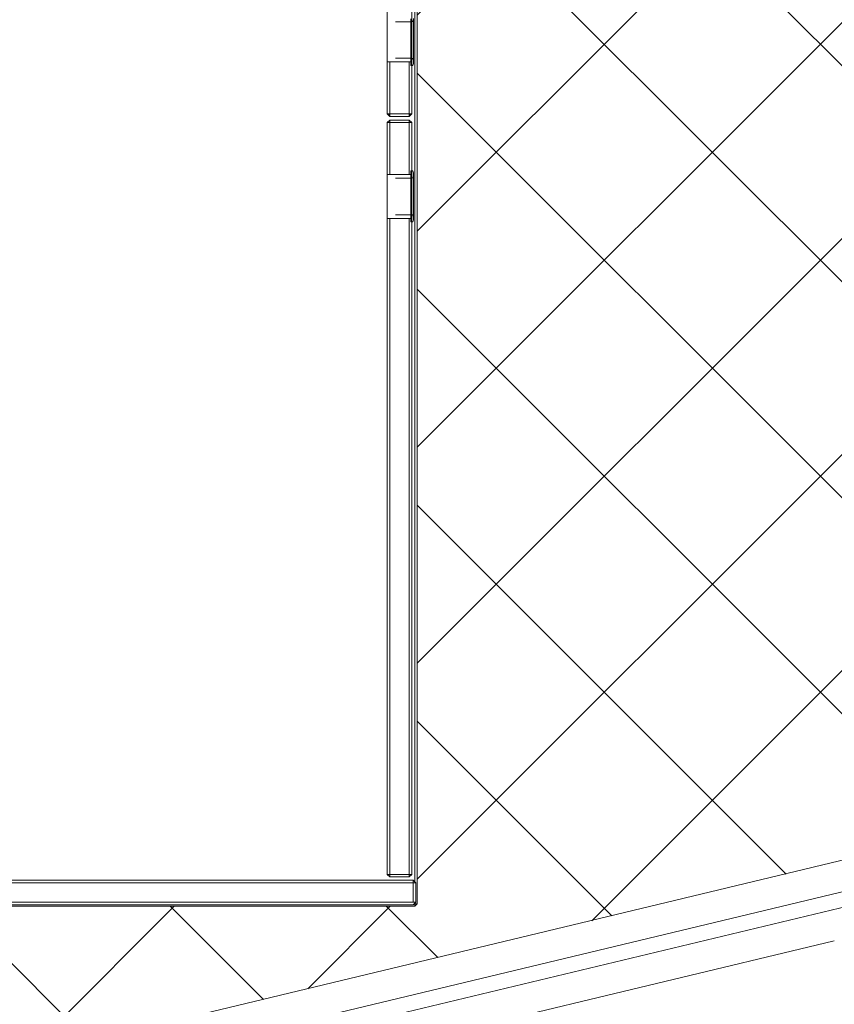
# Model space of a CAD drawing. Header units: centimetres. Extents: x 1278 to 4826, y -2037 to 1154.
# Tile 24 of 39: x 2377 to 2431, y 561 to 625. Entities that reach past the tile are written whole.
import ezdxf

# ---------------------------------------------------------------- set-up
doc = ezdxf.new("R2010")
doc.units = ezdxf.units.CM
for name, color, linetype, lineweight in [('Meble', 7, 'Continuous', 9), ('Modele ogólne', 7, 'Continuous', 9), ('Wzór powierzchni-1', 253, 'Continuous', 9)]:
    doc.layers.add(name, color=color, linetype=linetype, lineweight=lineweight)

# ---------------------------------------------------------------- blocks, each defined once
blk = doc.blocks.new('F03999_EN_Anderson-Sofa_2019 - Grey Velvet-874359-Aranżacja_wersja_01')
at = {"layer": 'Meble'}
for p, q in [((77, -2), (77, -95)), ((78, -95), (78, -2)), ((80, -95), (80, -2)), ((75, -77.5), (75, -40.5))]:
    blk.add_line(p, q, dxfattribs=at)
blk = doc.blocks.new('regał_VOX_concept - regał_VOX_concept-886835-Aranżacja_wersja_01')
at = {"layer": 'Modele ogólne'}
for p, q in [((-51.6, 26.655), (-51.6, -28.025)), ((-51.6, -28.025), (-51.6, 26.655)), ((-51.5, 26.655), (-51.5, -27.925)), ((-51.5, -3.844), (-51.5, 26.655)), ((-51.5, 26.655), (-51.5, -27.925)), ((-51.34, 26.655), (-51.34, -27.925)), ((-51.34, -27.925), (-51.34, 26.655)), ((-50.06, -27.925), (-50.06, 26.655)), ((-50.06, -27.925), (-50.06, 26.655)), ((-49.9, -27.925), (-49.9, 26.655)), ((-49.9, -27.925), (-49.9, 26.655)), ((-49.9, 2.575), (-49.9, -27.925)), ((-51.5, -3.844), (-51.5, -27.925)), ((-49.536, -26.24), (-49.679, -26.383)), ((-49.679, -26.521), (-49.679, -26.383)), ((-49.678, -26.383), (-49.518, -26.223)), ((-49.518, -26.223), (-49.678, -26.383)), ((-49.518, -26.223), (-49.679, -26.383)), ((-49.518, -26.223), (-49.679, -26.383)), ((-49.518, -26.223), (-49.678, -26.383)), ((-49.678, -26.383), (-49.518, -26.223)), ((-49.518, -26.383), (-49.679, -26.383)), ((-49.679, -27.663), (-49.679, -26.383)), ((-49.679, -26.383), (-49.518, -26.383)), ((-49.679, -26.383), (-49.679, -27.663)), ((-49.536, -26.24), (-49.518, -26.223)), ((-49.518, -26.383), (-49.518, -26.223)), ((-6.56, -26.223), (-49.518, -26.223)), ((-49.518, -26.223), (-49.518, -26.383)), ((-10.704, -26.223), (-49.518, -26.223)), ((-6.56, -26.223), (-49.518, -26.223)), ((-6.56, -26.383), (-49.518, -26.383)), ((-49.518, -27.663), (-49.518, -26.383)), ((-6.56, -26.383), (-49.518, -26.383)), ((-49.518, -27.663), (-49.518, -26.383)), ((-6.066, -26.223), (-10.704, -26.223)), ((-6.56, -26.223), (-6.412, -26.223)), ((-6.56, -26.223), (-6.412, -26.223)), ((-6.56, -26.223), (-6.56, -27.023)), ((-6.068, -26.223), (-6.412, -26.223)), ((-6.412, -26.223), (-6.068, -26.223)), ((-6.068, -26.223), (-5.58, -26.223)), ((-5.58, -26.223), (-6.068, -26.223)), ((-5.63, -26.223), (-6.066, -26.223)), ((-5.63, -26.223), (-5.578, -26.223)), ((-5.58, -26.223), (-5.024, -26.223)), ((-5.58, -26.223), (-5.024, -26.223)), ((-5.079, -26.223), (-5.578, -26.223)), ((-5.079, -26.223), (-5.027, -26.223)), ((-5.027, -26.223), (-4.543, -26.223)), ((-5.024, -26.223), (-4.483, -26.223)), ((-5.024, -26.223), (-4.483, -26.223)), ((-4.491, -26.223), (-4.543, -26.223)), ((-4.096, -26.223), (-4.491, -26.223)), ((-4.483, -26.223), (-4.04, -26.223)), ((-4.04, -26.223), (-4.483, -26.223)), ((-4.096, -26.223), (-4.042, -26.223)), ((-4.042, -26.223), (-0.687, -26.223)), ((-3.762, -26.223), (-4.04, -26.223)), ((-4.04, -26.223), (-3.762, -26.223)), ((-3.692, -26.223), (-3.762, -26.223)), ((-3.692, -26.223), (-3.762, -26.223)), ((-3.692, -26.223), (-0.281, -26.223)), ((-3.692, -26.223), (-0.281, -26.223)), ((-3.692, -26.223), (-3.692, -27.023)), ((-3.692, -26.383), (-0.281, -26.383)), ((-0.281, -26.383), (-3.692, -26.383)), ((-0.687, -26.223), (-0.281, -26.223)), ((-0.281, -26.223), (-0.122, -26.383)), ((-0.122, -26.383), (-0.281, -26.223)), ((-0.122, -26.383), (-0.281, -26.223)), ((-0.281, -26.223), (-0.281, -26.383)), ((-0.122, -26.383), (-0.281, -26.223)), ((-0.139, -26.366), (-0.281, -26.223)), ((-0.281, -26.383), (-0.281, -26.223)), ((-0.122, -26.383), (-0.281, -26.223)), ((-0.281, -26.223), (-0.122, -26.383)), ((-0.122, -26.383), (-0.281, -26.223)), ((-0.122, -26.383), (-0.281, -26.223)), ((-0.281, -26.223), (-0.122, -26.383)), ((-0.122, -26.383), (-0.281, -26.223)), ((-0.281, -26.223), (-0.122, -26.383)), ((-0.122, -26.383), (-0.281, -26.223)), ((-0.122, -26.383), (-0.281, -26.223)), ((-0.122, -26.383), (-0.281, -26.223)), ((-0.281, -26.223), (-0.122, -26.383)), ((-0.122, -26.383), (-0.281, -26.223)), ((-0.281, -26.223), (-0.122, -26.383)), ((-0.122, -26.383), (-0.281, -26.223)), ((-0.122, -26.383), (-0.281, -26.383)), ((-0.281, -27.663), (-0.281, -26.383)), ((-0.281, -26.383), (-0.122, -26.383)), ((-0.281, -26.383), (-0.281, -27.663)), ((-0.139, -26.366), (-0.122, -26.383)), ((-0.122, -26.521), (-0.122, -26.383)), ((-0.122, -27.663), (-0.122, -26.383)), ((-0.122, -26.383), (-0.122, -27.663)), ((0.282, -26.223), (0.122, -26.383)), ((0.282, -26.223), (0.122, -26.383)), ((0.281, -26.223), (0.122, -26.383)), ((0.281, -26.223), (0.122, -26.383)), ((0.281, -26.223), (0.122, -26.383)), ((0.281, -26.223), (0.122, -26.383)), ((0.122, -26.383), (0.282, -26.223)), ((0.281, -26.223), (0.122, -26.383)), ((0.139, -26.366), (0.122, -26.383)), ((0.122, -26.383), (0.122, -27.663)), ((0.122, -26.383), (0.282, -26.383)), ((0.122, -27.663), (0.122, -26.383)), ((0.122, -26.521), (0.122, -26.383)), ((0.122, -26.383), (0.282, -26.383)), ((0.282, -26.223), (0.139, -26.366)), ((0.15, -26.383), (0.282, -26.252)), ((0.15, -26.383), (0.282, -26.252)), ((0.15, -26.383), (0.282, -26.252)), ((0.15, -26.383), (0.282, -26.252)), ((0.15, -26.383), (0.282, -26.252)), ((0.282, -26.252), (0.15, -26.383)), ((0.15, -26.383), (0.282, -26.252)), ((0.282, -26.252), (0.15, -26.383)), ((3.692, -26.223), (0.282, -26.223)), ((0.282, -26.223), (0.282, -26.383)), ((3.692, -26.223), (0.282, -26.223)), ((3.634, -26.223), (0.282, -26.223)), ((0.282, -26.223), (0.282, -26.383)), ((3.692, -26.383), (0.282, -26.383)), ((0.282, -26.383), (0.282, -27.663)), ((3.692, -26.383), (0.282, -26.383)), ((0.282, -27.663), (0.282, -26.383)), ((4.042, -26.223), (3.634, -26.223)), ((3.692, -26.223), (3.762, -26.223)), ((3.692, -26.223), (3.762, -26.223)), ((3.692, -27.023), (3.692, -26.223)), ((3.762, -26.223), (4.04, -26.223)), ((4.04, -26.223), (3.762, -26.223)), ((4.483, -26.223), (4.04, -26.223)), ((4.04, -26.223), (4.483, -26.223)), ((4.438, -26.223), (4.042, -26.223)), ((4.438, -26.223), (4.491, -26.223)), ((5.024, -26.223), (4.483, -26.223)), ((5.024, -26.223), (4.483, -26.223)), ((4.976, -26.223), (4.491, -26.223)), ((5.027, -26.223), (4.976, -26.223)), ((5.58, -26.223), (5.024, -26.223)), ((5.024, -26.223), (5.58, -26.223)), ((5.079, -26.223), (5.027, -26.223)), ((5.578, -26.223), (5.079, -26.223)), ((5.63, -26.223), (5.578, -26.223)), ((5.58, -26.223), (6.068, -26.223)), ((5.58, -26.223), (6.068, -26.223)), ((6.066, -26.223), (5.63, -26.223)), ((6.066, -26.223), (10.704, -26.223)), ((6.412, -26.223), (6.068, -26.223)), ((6.068, -26.223), (6.412, -26.223)), ((6.412, -26.223), (6.56, -26.223)), ((6.56, -26.223), (6.412, -26.223)), ((-49.679, -26.521), (-49.679, -27.663)), ((-6.56, -27.023), (-6.56, -27.823)), ((-6.318, -27.749), (-6.318, -26.762)), ((-3.923, -27.749), (-3.923, -26.762)), ((-3.692, -27.023), (-3.692, -27.823)), ((-0.122, -27.663), (-0.122, -26.521)), ((0.122, -26.521), (0.122, -27.663)), ((3.692, -27.023), (3.692, -27.823)), ((3.923, -26.762), (3.923, -27.749)), ((6.318, -26.762), (6.318, -27.749)), ((-49.661, -27.68), (-49.679, -27.663)), ((-49.678, -27.663), (-49.518, -27.823)), ((-49.518, -27.823), (-49.678, -27.663)), ((-49.518, -27.823), (-49.679, -27.663)), ((-49.518, -27.663), (-49.679, -27.663)), ((-49.679, -27.663), (-49.518, -27.663)), ((-49.518, -27.823), (-49.679, -27.663)), ((-49.518, -27.823), (-49.678, -27.663)), ((-49.678, -27.663), (-49.518, -27.823)), ((-49.661, -27.68), (-49.518, -27.823)), ((-49.518, -27.823), (-49.518, -27.663)), ((-6.56, -27.663), (-49.518, -27.663)), ((-49.518, -27.823), (-49.518, -27.663)), ((-6.56, -27.663), (-49.518, -27.663)), ((-3.692, -27.663), (-0.281, -27.663)), ((-0.281, -27.663), (-3.692, -27.663)), ((-0.281, -27.823), (-0.122, -27.663)), ((-0.122, -27.663), (-0.281, -27.823)), ((-0.122, -27.663), (-0.281, -27.663)), ((-0.122, -27.663), (-0.281, -27.823)), ((-0.281, -27.663), (-0.281, -27.823)), ((-0.281, -27.663), (-0.122, -27.663)), ((-0.122, -27.663), (-0.281, -27.823)), ((-0.281, -27.663), (-0.281, -27.823)), ((-0.122, -27.663), (-0.281, -27.823)), ((-0.281, -27.823), (-0.122, -27.663)), ((-0.122, -27.663), (-0.281, -27.823)), ((-0.122, -27.663), (-0.281, -27.823)), ((-0.281, -27.823), (-0.122, -27.663)), ((-0.281, -27.823), (-0.122, -27.663)), ((-0.122, -27.663), (-0.281, -27.823)), ((-0.122, -27.663), (-0.281, -27.823)), ((-0.122, -27.663), (-0.281, -27.823)), ((-0.122, -27.663), (-0.281, -27.823)), ((-0.281, -27.823), (-0.122, -27.663)), ((-0.281, -27.823), (-0.122, -27.663)), ((-0.122, -27.663), (-0.281, -27.823)), ((-0.122, -27.663), (-0.281, -27.823)), ((-0.264, -27.806), (-0.122, -27.663)), ((0.122, -27.663), (0.282, -27.663)), ((0.122, -27.663), (0.264, -27.806)), ((0.282, -27.823), (0.122, -27.663)), ((0.282, -27.663), (0.122, -27.663)), ((0.122, -27.663), (0.282, -27.823)), ((0.281, -27.823), (0.122, -27.663)), ((0.281, -27.823), (0.122, -27.663)), ((0.281, -27.823), (0.122, -27.663)), ((0.281, -27.823), (0.122, -27.663)), ((0.122, -27.663), (0.282, -27.823)), ((0.281, -27.823), (0.122, -27.663)), ((0.15, -27.663), (0.282, -27.795)), ((0.15, -27.663), (0.282, -27.795)), ((0.15, -27.663), (0.282, -27.795)), ((0.15, -27.663), (0.282, -27.795)), ((0.282, -27.795), (0.15, -27.663)), ((0.15, -27.663), (0.282, -27.795)), ((0.282, -27.795), (0.15, -27.663)), ((0.15, -27.663), (0.282, -27.795)), ((3.692, -27.663), (0.282, -27.663)), ((0.282, -27.823), (0.282, -27.663)), ((3.692, -27.663), (0.282, -27.663)), ((0.282, -27.663), (0.282, -27.823)), ((-51.44, -28.025), (-51.6, -28.025)), ((-51.44, -28.185), (-51.6, -28.025)), ((-51.44, -28.185), (-51.6, -28.025)), ((-51.6, -28.025), (-51.44, -28.025)), ((-51.6, -28.025), (-51.44, -28.185)), ((-51.6, -28.025), (-51.44, -28.185)), ((-51.5, -27.925), (-51.34, -28.085)), ((-51.5, -27.925), (-51.34, -28.085)), ((-51.411, -28.014), (-51.5, -27.925)), ((-51.44, -28.025), (-51.44, -28.185)), ((-51.44, -28.025), (-51.44, -28.185)), ((51.44, -28.185), (-51.44, -28.185)), ((51.44, -28.185), (-51.44, -28.185)), ((-51.411, -28.014), (-51.34, -28.085)), ((-51.34, -28.085), (-51.34, -27.925)), ((-51.34, -27.925), (-51.34, -28.085)), ((-51.34, -27.925), (-50.06, -27.925)), ((-51.34, -27.925), (-50.06, -27.925)), ((-51.34, -28.085), (-50.06, -28.085)), ((-50.625, -28.085), (-51.34, -28.085)), ((-51.34, -28.085), (-50.06, -28.085)), ((-50.625, -28.085), (-50.06, -28.085)), ((-50.06, -28.085), (-49.9, -27.925)), ((-50.06, -28.085), (-50.06, -27.925)), ((-49.9, -27.925), (-50.06, -27.925)), ((-50.06, -28.085), (-49.9, -27.925)), ((-50.06, -27.925), (-50.06, -28.085)), ((-50.06, -27.925), (-49.9, -27.925)), ((-49.971, -27.995), (-50.06, -28.085)), ((50.06, -28.025), (-50.06, -28.025)), ((50.06, -28.025), (-50.06, -28.025)), ((-49.971, -27.995), (-49.9, -27.925)), ((-6.56, -27.823), (-49.518, -27.823)), ((-6.56, -27.823), (-49.518, -27.823)), ((-49.518, -27.823), (-10.704, -27.823)), ((-6.066, -27.823), (-10.704, -27.823)), ((-6.754, -27.772), (-6.786, -27.772)), ((-6.786, -27.772), (-6.754, -27.772)), ((-6.786, -27.772), (-6.786, -27.887)), ((-6.786, -27.772), (-6.786, -27.887)), ((-6.786, -27.887), (-6.733, -27.918)), ((-6.786, -27.887), (-6.733, -27.918)), ((-6.659, -27.772), (-6.754, -27.772)), ((-6.754, -27.772), (-6.659, -27.772)), ((-6.654, -27.939), (-6.733, -27.918)), ((-6.654, -27.939), (-6.733, -27.918)), ((-6.505, -27.772), (-6.659, -27.772)), ((-6.561, -27.946), (-6.654, -27.939)), ((-6.561, -27.946), (-6.654, -27.939)), ((-6.468, -27.939), (-6.561, -27.946)), ((-6.468, -27.939), (-6.561, -27.946)), ((-6.533, -27.946), (-6.561, -27.946)), ((-6.561, -27.946), (-6.533, -27.946)), ((-6.533, -27.946), (-6.561, -27.946)), ((-6.561, -27.946), (-6.533, -27.946)), ((-6.412, -27.823), (-6.56, -27.823)), ((-6.56, -27.823), (-6.412, -27.823)), ((-6.451, -27.946), (-6.533, -27.946)), ((-6.533, -27.946), (-6.451, -27.946)), ((-6.451, -27.946), (-6.533, -27.946)), ((-6.533, -27.946), (-6.451, -27.946)), ((-6.298, -27.772), (-6.505, -27.772)), ((-6.389, -27.918), (-6.468, -27.939)), ((-6.389, -27.918), (-6.468, -27.939)), ((-6.318, -27.946), (-6.451, -27.946)), ((-6.451, -27.946), (-6.318, -27.946)), ((-6.318, -27.946), (-6.451, -27.946)), ((-6.451, -27.946), (-6.318, -27.946)), ((-6.412, -27.823), (-6.068, -27.823)), ((-6.068, -27.823), (-6.412, -27.823)), ((-6.336, -27.887), (-6.389, -27.918)), ((-6.336, -27.887), (-6.389, -27.918)), ((-6.318, -27.85), (-6.336, -27.887)), ((-6.318, -27.85), (-6.336, -27.887)), ((-6.318, -27.749), (-6.318, -27.85)), ((-6.139, -27.946), (-6.318, -27.946)), ((-6.318, -27.946), (-6.139, -27.946)), ((-6.139, -27.946), (-6.318, -27.946)), ((-6.318, -27.946), (-6.139, -27.946)), ((-6.046, -27.772), (-6.298, -27.772)), ((-5.921, -27.946), (-6.139, -27.946)), ((-6.139, -27.946), (-5.921, -27.946)), ((-5.921, -27.946), (-6.139, -27.946)), ((-6.139, -27.946), (-5.921, -27.946)), ((-5.58, -27.823), (-6.068, -27.823)), ((-5.58, -27.823), (-6.068, -27.823)), ((-6.066, -27.823), (-5.63, -27.823)), ((-5.758, -27.772), (-6.046, -27.772)), ((-5.672, -27.946), (-5.921, -27.946)), ((-5.921, -27.946), (-5.672, -27.946)), ((-5.672, -27.946), (-5.921, -27.946)), ((-5.921, -27.946), (-5.672, -27.946)), ((-5.445, -27.772), (-5.758, -27.772)), ((-5.401, -27.946), (-5.672, -27.946)), ((-5.672, -27.946), (-5.401, -27.946)), ((-5.401, -27.946), (-5.672, -27.946)), ((-5.672, -27.946), (-5.401, -27.946)), ((-5.63, -27.823), (-5.578, -27.823)), ((-5.024, -27.823), (-5.58, -27.823)), ((-5.024, -27.823), (-5.58, -27.823)), ((-5.578, -27.823), (-5.079, -27.823)), ((-5.12, -27.772), (-5.445, -27.772)), ((-5.12, -27.946), (-5.401, -27.946)), ((-5.401, -27.946), (-5.12, -27.946)), ((-5.12, -27.946), (-5.401, -27.946)), ((-5.401, -27.946), (-5.12, -27.946)), ((-4.795, -27.772), (-5.12, -27.772)), ((-4.839, -27.946), (-5.12, -27.946)), ((-5.12, -27.946), (-4.839, -27.946)), ((-4.839, -27.946), (-5.12, -27.946)), ((-5.12, -27.946), (-4.839, -27.946)), ((-5.079, -27.823), (-5.027, -27.823)), ((-4.976, -27.823), (-5.027, -27.823)), ((-4.483, -27.823), (-5.024, -27.823)), ((-5.024, -27.823), (-4.483, -27.823)), ((-4.976, -27.823), (-4.491, -27.823)), ((-4.569, -27.946), (-4.839, -27.946)), ((-4.839, -27.946), (-4.569, -27.946)), ((-4.569, -27.946), (-4.839, -27.946)), ((-4.839, -27.946), (-4.569, -27.946)), ((-4.483, -27.772), (-4.795, -27.772)), ((-4.32, -27.946), (-4.569, -27.946)), ((-4.569, -27.946), (-4.32, -27.946)), ((-4.32, -27.946), (-4.569, -27.946)), ((-4.569, -27.946), (-4.32, -27.946)), ((-4.438, -27.823), (-4.491, -27.823)), ((-4.195, -27.772), (-4.483, -27.772)), ((-4.04, -27.823), (-4.483, -27.823)), ((-4.483, -27.823), (-4.04, -27.823)), ((-4.438, -27.823), (-4.042, -27.823)), ((-4.102, -27.946), (-4.32, -27.946)), ((-4.32, -27.946), (-4.102, -27.946)), ((-4.102, -27.946), (-4.32, -27.946)), ((-4.32, -27.946), (-4.102, -27.946)), ((-3.942, -27.772), (-4.195, -27.772)), ((-3.922, -27.946), (-4.102, -27.946)), ((-4.102, -27.946), (-3.922, -27.946)), ((-3.922, -27.946), (-4.102, -27.946)), ((-4.102, -27.946), (-3.922, -27.946)), ((-4.042, -27.823), (-3.634, -27.823)), ((-4.04, -27.823), (-3.762, -27.823)), ((-3.762, -27.823), (-4.04, -27.823)), ((-3.735, -27.772), (-3.942, -27.772)), ((-3.923, -27.749), (-3.923, -27.85)), ((-3.923, -27.85), (-3.905, -27.887)), ((-3.923, -27.85), (-3.905, -27.887)), ((-3.789, -27.946), (-3.922, -27.946)), ((-3.922, -27.946), (-3.789, -27.946)), ((-3.789, -27.946), (-3.922, -27.946)), ((-3.922, -27.946), (-3.789, -27.946)), ((-3.905, -27.887), (-3.852, -27.918)), ((-3.905, -27.887), (-3.852, -27.918)), ((-3.852, -27.918), (-3.773, -27.939)), ((-3.852, -27.918), (-3.773, -27.939)), ((-3.707, -27.946), (-3.789, -27.946)), ((-3.789, -27.946), (-3.707, -27.946)), ((-3.707, -27.946), (-3.789, -27.946)), ((-3.789, -27.946), (-3.707, -27.946)), ((-3.773, -27.939), (-3.68, -27.946)), ((-3.773, -27.939), (-3.68, -27.946)), ((-3.692, -27.823), (-3.762, -27.823)), ((-3.692, -27.823), (-3.762, -27.823)), ((-3.581, -27.772), (-3.735, -27.772)), ((-3.68, -27.946), (-3.707, -27.946)), ((-3.68, -27.946), (-3.707, -27.946)), ((-3.68, -27.946), (-3.707, -27.946)), ((-3.68, -27.946), (-3.707, -27.946)), ((-3.692, -27.823), (-0.281, -27.823)), ((-3.692, -27.823), (-0.281, -27.823)), ((-3.68, -27.946), (-3.586, -27.939)), ((-3.68, -27.946), (-3.586, -27.939)), ((-3.634, -27.823), (-0.281, -27.823)), ((-3.586, -27.939), (-3.507, -27.918)), ((-3.586, -27.939), (-3.507, -27.918)), ((-3.487, -27.772), (-3.581, -27.772)), ((-3.581, -27.772), (-3.487, -27.772)), ((-3.455, -27.887), (-3.507, -27.918)), ((-3.455, -27.887), (-3.507, -27.918)), ((-3.487, -27.772), (-3.455, -27.772)), ((-3.455, -27.772), (-3.487, -27.772)), ((-3.455, -27.772), (-3.455, -27.887)), ((-3.455, -27.772), (-3.455, -27.887)), ((-0.264, -27.806), (-0.281, -27.823)), ((0.264, -27.806), (0.282, -27.823)), ((3.692, -27.823), (0.282, -27.823)), ((3.692, -27.823), (0.282, -27.823)), ((0.687, -27.823), (0.282, -27.823)), ((4.042, -27.823), (0.687, -27.823)), ((3.455, -27.772), (3.487, -27.772)), ((3.455, -27.772), (3.487, -27.772)), ((3.455, -27.887), (3.455, -27.772)), ((3.455, -27.887), (3.507, -27.918)), ((3.487, -27.772), (3.581, -27.772)), ((3.581, -27.772), (3.487, -27.772)), ((3.586, -27.939), (3.507, -27.918)), ((3.581, -27.772), (3.735, -27.772)), ((3.68, -27.946), (3.586, -27.939)), ((3.773, -27.939), (3.68, -27.946)), ((3.707, -27.946), (3.68, -27.946)), ((3.68, -27.946), (3.707, -27.946)), ((3.692, -27.823), (3.762, -27.823)), ((3.692, -27.823), (3.762, -27.823)), ((3.707, -27.946), (3.789, -27.946)), ((3.789, -27.946), (3.707, -27.946)), ((3.735, -27.772), (3.942, -27.772)), ((4.04, -27.823), (3.762, -27.823)), ((3.762, -27.823), (4.04, -27.823)), ((3.852, -27.918), (3.773, -27.939)), ((3.789, -27.946), (3.922, -27.946)), ((3.922, -27.946), (3.789, -27.946)), ((3.905, -27.887), (3.852, -27.918)), ((3.923, -27.85), (3.905, -27.887)), ((3.922, -27.946), (4.102, -27.946)), ((4.102, -27.946), (3.922, -27.946)), ((3.923, -27.749), (3.923, -27.85)), ((3.942, -27.772), (4.195, -27.772)), ((4.04, -27.823), (4.483, -27.823)), ((4.483, -27.823), (4.04, -27.823)), ((4.096, -27.823), (4.042, -27.823)), ((4.096, -27.823), (4.491, -27.823)), ((4.102, -27.946), (4.32, -27.946)), ((4.32, -27.946), (4.102, -27.946)), ((4.195, -27.772), (4.483, -27.772)), ((4.32, -27.946), (4.569, -27.946)), ((4.569, -27.946), (4.32, -27.946)), ((4.483, -27.772), (4.795, -27.772)), ((4.483, -27.823), (5.024, -27.823)), ((5.024, -27.823), (4.483, -27.823)), ((4.491, -27.823), (4.543, -27.823)), ((4.543, -27.823), (5.027, -27.823)), ((4.569, -27.946), (4.839, -27.946)), ((4.839, -27.946), (4.569, -27.946)), ((4.795, -27.772), (5.12, -27.772)), ((4.839, -27.946), (5.12, -27.946)), ((5.12, -27.946), (4.839, -27.946)), ((5.58, -27.823), (5.024, -27.823)), ((5.58, -27.823), (5.024, -27.823)), ((5.027, -27.823), (5.079, -27.823)), ((5.079, -27.823), (5.578, -27.823)), ((5.12, -27.772), (5.445, -27.772)), ((5.12, -27.946), (5.401, -27.946)), ((5.401, -27.946), (5.12, -27.946)), ((5.401, -27.946), (5.672, -27.946)), ((5.672, -27.946), (5.401, -27.946)), ((5.445, -27.772), (5.758, -27.772)), ((5.63, -27.823), (5.578, -27.823)), ((6.068, -27.823), (5.58, -27.823)), ((5.58, -27.823), (6.068, -27.823)), ((5.63, -27.823), (6.066, -27.823)), ((5.672, -27.946), (5.921, -27.946)), ((5.921, -27.946), (5.672, -27.946)), ((5.758, -27.772), (6.046, -27.772)), ((5.921, -27.946), (6.139, -27.946)), ((6.139, -27.946), (5.921, -27.946)), ((6.046, -27.772), (6.298, -27.772)), ((6.066, -27.823), (10.704, -27.823)), ((6.068, -27.823), (6.412, -27.823)), ((6.412, -27.823), (6.068, -27.823)), ((6.139, -27.946), (6.318, -27.946)), ((6.318, -27.946), (6.139, -27.946)), ((6.298, -27.772), (6.505, -27.772)), ((6.318, -27.749), (6.318, -27.85)), ((6.318, -27.85), (6.336, -27.887)), ((6.318, -27.946), (6.451, -27.946)), ((6.451, -27.946), (6.318, -27.946)), ((6.336, -27.887), (6.389, -27.918)), ((6.389, -27.918), (6.468, -27.939)), ((6.56, -27.823), (6.412, -27.823)), ((6.56, -27.823), (6.412, -27.823)), ((6.451, -27.946), (6.533, -27.946)), ((6.533, -27.946), (6.451, -27.946))]:
    blk.add_line(p, q, dxfattribs=at)

msp = doc.modelspace()

# ---------------------------------------------------------------- hatches: boundary and pattern name
at = {"layer": 'Wzór powierzchni-1'}
h = msp.add_hatch(dxfattribs=at)
h.set_pattern_fill('FP_1', color=256, style=0, pattern_type=2)
h.set_pattern_definition([(45, (2203.381, -3095.65), (-7.071068, 7.071068), []), (135, (2203.381, -3095.65), (-7.071068, -7.071068), [])])
h.paths.add_polyline_path([(2678.076, 396.22), (2678.076, 512.22), (2682.076, 512.22), (2682.076, 607.22), (2662.076, 607.22), (2662.076, 634.22), (2682.076, 634.22), (2682.076, 660.22), (2678.076, 660.22), (2678.076, 776.22), (2682.076, 776.22), (2682.076, 786.307), (2346.076, 803.539), (2346.076, 781.92), (2347.476, 781.92), (2347.476, 775.92), (2346.476, 775.92), (2346.476, 774.32), (2346.076, 774.32), (2346.076, 692.32), (2346.476, 692.32), (2346.476, 690.72), (2347.476, 690.72), (2347.476, 684.72), (2346.076, 684.72), (2346.076, 396.22), (2664.394, 396.22)])
h.paths.add_polyline_path([(2390.219, 402.068), (2390.039, 402.149), (2390.077, 402.238)])
h.paths.add_polyline_path([(2355.021, 551.821), (2355.022, 551.963), (2355.191, 551.963)])
h.paths.add_polyline_path([(2484.74, 418.87), (2484.739, 418.727), (2484.701, 418.837)])
h.paths.add_polyline_path([(2392.301, 396.561), (2391.568, 396.997), (2391.568, 397.148), (2391.491, 397.289), (2391.433, 397.337), (2391.182, 398.243), (2390.898, 398.28), (2390.797, 399.179), (2390.959, 399.31), (2390.797, 400.208), (2390.867, 400.283), (2390.727, 400.505), (2390.889, 400.856), (2391.166, 401.158), (2391.26, 401.158), (2391.431, 401.319), (2391.52, 401.26), (2391.775, 401.382), (2392.104, 401.228), (2392.283, 401.079), (2392.015, 401.837), (2391.11, 401.682), (2390.989, 401.703), (2390.727, 401.618), (2390.464, 401.765), (2389.998, 402.453), (2389.966, 402.895), (2389.942, 403.088), (2389.738, 403.111), (2355.717, 545.02), (2356.039, 545.185), (2355.669, 545.444), (2355.569, 545.493), (2355.663, 546.044), (2355.57, 546.106), (2355.959, 546.763), (2356.15, 546.772), (2356.282, 546.805), (2356.347, 546.919), (2357.225, 547.163), (2357.046, 547.659), (2356.637, 547.402), (2356.144, 547.389), (2355.523, 547.544), (2355.369, 547.755), (2355.32, 548.01), (2355.256, 548.08), (2354.939, 548.947), (2354.747, 548.917), (2354.584, 549.89), (2354.79, 550.025), (2354.576, 550.916), (2354.672, 551.032), (2354.57, 551.313), (2354.718, 551.576), (2355.406, 552.042), (2355.837, 552.078), (2356.04, 552.098), (2356.064, 552.302), (2446.436, 573.955), (2446.601, 573.633), (2446.86, 574.003), (2447.004, 574.103), (2447.46, 574.009), (2447.538, 574.094), (2448.193, 573.694), (2448.193, 573.543), (2448.27, 573.401), (2448.335, 573.325), (2448.66, 572.467), (2448.843, 572.494), (2448.994, 571.518), (2448.802, 571.38), (2448.994, 570.49), (2448.893, 570.408), (2449.042, 570.235), (2448.872, 569.835), (2448.615, 569.612), (2448.501, 569.533), (2448.275, 569.343), (2448.241, 569.431), (2447.986, 569.308), (2447.665, 569.456), (2447.478, 569.612), (2447.696, 569.136), (2448.249, 569.159), (2449.014, 568.927), (2449.43, 568.624), (2449.714, 568.279), (2449.819, 568.135), (2450.079, 567.344), (2472.463, 473.779), (2472.239, 472.943), (2471.913, 472.47), (2471.505, 472.137), (2470.999, 471.913), (2471.271, 471.922), (2471.796, 471.886), (2472.286, 471.717), (2472.758, 471.391), (2473.05, 471.04), (2473.26, 470.623), (2473.415, 470.105), (2484.131, 425.159), (2483.907, 424.324), (2483.569, 423.835), (2483.173, 423.517), (2482.667, 423.293), (2482.606, 423.234), (2482.715, 423.032), (2483.124, 423.288), (2483.616, 423.301), (2484.238, 423.146), (2484.391, 422.935), (2484.44, 422.681), (2484.504, 422.61), (2484.822, 421.744), (2485.014, 421.773), (2485.177, 420.801), (2484.971, 420.665), (2485.185, 419.774), (2485.089, 419.658), (2485.191, 419.378), (2485.043, 419.114), (2484.355, 418.649), (2483.984, 418.592), (2483.72, 418.592), (2483.697, 418.389), (2393.325, 396.736), (2393.16, 397.058), (2392.901, 396.688), (2392.756, 396.588), (2392.301, 396.681), (2392.277, 396.589)])
h.paths.add_polyline_path([(2512.076, 396.569), (2506.457, 397.223), (2501.228, 399.027), (2496.607, 401.821), (2492.706, 405.481), (2489.838, 409.449), (2487.676, 414.319), (2486.567, 419.538), (2486.65, 425.291), (2487.806, 430.425), (2490.148, 435.438), (2493.311, 439.649), (2497.386, 443.194), (2501.928, 445.745), (2506.779, 447.313), (2512.076, 447.87), (2517.696, 447.216), (2522.924, 445.412), (2527.545, 442.618), (2531.228, 439.259), (2534.314, 434.99), (2536.477, 430.12), (2537.586, 424.901), (2537.503, 419.148), (2536.347, 414.014), (2534.004, 409.001), (2531.076, 405), (2526.767, 401.245), (2522.405, 398.753), (2517.281, 397.116), (2512.87, 396.653)])
h.paths.add_polyline_path([(2521.728, 400.535), (2522.754, 400.991), (2522.225, 400.743), (2521.75, 400.556)])
h.paths.add_polyline_path([(2393.139, 401.798), (2396.409, 402.693), (2395.673, 402.901), (2395.2, 403.227), (2394.908, 403.578), (2394.643, 404.141), (2394.565, 404.197), (2394.353, 404.121), (2394.628, 403.722), (2394.651, 403.196), (2394.496, 402.57), (2394.201, 402.437), (2394.018, 402.417), (2393.96, 402.304), (2393.076, 402.059), (2393.132, 401.825)])
h.paths.add_polyline_path([(2670.022, 402.012), (2669.829, 402.242), (2671, 403.583), (2671.262, 404.819), (2670.796, 405.959), (2669.931, 406.945), (2668.139, 408.723), (2667.905, 409.06), (2667.905, 409.855), (2668.398, 410.648), (2669.226, 411.407), (2671.939, 413.729), (2672.032, 414.265), (2671.587, 415.087), (2670.913, 415.752), (2669.747, 416.645), (2668.091, 417.979), (2667.65, 418.756), (2667.599, 418.968), (2667.893, 419.572), (2668.39, 420.058), (2669.642, 420.91), (2671.529, 422.163), (2672.123, 422.942), (2672.196, 423.102), (2671.978, 423.802), (2671.378, 424.476), (2670.306, 425.367), (2668.952, 426.595), (2668.681, 426.931), (2668.41, 427.461), (2668.395, 428.076), (2668.975, 428.924), (2671.14, 431.045), (2671.756, 432.155), (2671.961, 433.541), (2671.509, 435.322), (2670.242, 437.439), (2668.235, 439.745), (2668.446, 439.955), (2670.636, 437.439), (2671.849, 435.322), (2672.258, 433.525), (2672.019, 432.032), (2671.14, 430.615), (2669.885, 429.376), (2668.952, 428.483), (2668.681, 428.008), (2668.781, 427.373), (2669.233, 426.719), (2670.069, 425.931), (2672.035, 424.233), (2672.394, 423.709), (2672.489, 423.054), (2671.978, 422.206), (2671.23, 421.575), (2669.878, 420.711), (2668.39, 419.688), (2668.022, 419.282), (2667.941, 418.756), (2668.139, 418.398), (2668.688, 417.829), (2669.578, 417.127), (2671.587, 415.544), (2672.073, 414.954), (2672.32, 414.265), (2672.073, 413.419), (2671.539, 412.802), (2670.146, 411.723), (2668.688, 410.527), (2668.381, 410.19), (2668.139, 409.623), (2668.249, 409.06), (2668.822, 408.35), (2670.913, 406.268), (2671.166, 405.959), (2671.572, 404.767), (2671.262, 403.436), (2671, 403.136)])
h.paths.add_polyline_path([(2498.318, 402.927), (2498.081, 403.097), (2498.259, 402.964)])
h.paths.add_polyline_path([(2395.839, 403.201), (2395.724, 403.237), (2395.673, 403.227)])
h.paths.add_polyline_path([(2395.039, 404.311), (2395.412, 404.28), (2395.395, 404.396), (2395.068, 404.318)])
h.paths.add_polyline_path([(2497.839, 403.228), (2497.493, 403.548), (2497.184, 403.798), (2496.755, 404.101), (2497.664, 403.338)])
h.paths.add_polyline_path([(2494.39, 406.452), (2494.121, 406.757), (2493.655, 407.284), (2494.368, 406.475)])
h.paths.add_polyline_path([(2530.048, 406.737), (2530.943, 407.783), (2530.483, 407.254), (2530.164, 406.871)])
h.paths.add_polyline_path([(2533.076, 411.177), (2533.679, 412.335), (2533.379, 411.794), (2533.094, 411.217)])
h.paths.add_polyline_path([(2535.065, 416.295), (2535.328, 417.311), (2535.218, 417.248), (2535.202, 416.879), (2535.137, 416.6)])
h.paths.add_polyline_path([(2599.426, 419.817), (2598.521, 420.182), (2599.415, 419.822)])
h.paths.add_polyline_path([(2601.659, 419.585), (2599.95, 419.672), (2599.233, 419.907), (2597.007, 421.075), (2545.197, 454.169), (2545.121, 454.084), (2536.533, 459.647), (2535.287, 460.774), (2534.098, 462.643), (2533.514, 464.245), (2533.332, 466.325), (2533.694, 468.381), (2534.575, 470.274), (2568.928, 524.273), (2570.558, 526.077), (2571.979, 527.074), (2573.94, 527.79), (2576.019, 527.974), (2578.098, 527.602), (2580.705, 526.263), (2587.656, 521.733), (2588.673, 521.194), (2633.903, 492.3), (2635.142, 491.632), (2641.742, 487.303), (2642.505, 486.43), (2643.051, 485.523), (2643.34, 484.864), (2643.6, 483.468), (2643.434, 481.287), (2643.266, 480.693), (2642.348, 479.067), (2605.848, 421.835), (2604.884, 420.834), (2603.783, 420.152), (2602.828, 419.812), (2601.672, 419.588)])
h.paths.add_polyline_path([(2488.468, 420.474), (2488.445, 420.909), (2488.322, 422.372), (2488.373, 421.314), (2488.457, 420.569)])
h.paths.add_polyline_path([(2535.843, 421.876), (2535.845, 422.541), (2535.844, 422.067)])
h.paths.add_polyline_path([(2483.581, 424.324), (2483.752, 425.601), (2483.648, 425.492), (2483.569, 424.388)])
h.paths.add_polyline_path([(2483.326, 425.235), (2483.464, 425.532), (2483.309, 425.394)])
h.paths.add_polyline_path([(2488.728, 426.269), (2488.795, 426.416), (2488.901, 427.048), (2488.948, 427.424), (2489.041, 427.928), (2488.744, 426.416)])
h.paths.add_polyline_path([(2490.2, 431.324), (2490.277, 431.419), (2490.638, 432.368), (2490.234, 431.419)])
h.paths.add_polyline_path([(2492.771, 435.957), (2492.953, 436.202), (2492.831, 436.053)])
h.paths.add_polyline_path([(2531.051, 436.484), (2530.363, 437.386), (2530.593, 437.037), (2531.019, 436.529)])
h.paths.add_polyline_path([(2527.595, 440.155), (2526.489, 441.101), (2526.918, 440.696), (2527.339, 440.393), (2527.574, 440.174)])
h.paths.add_polyline_path([(2521.933, 443.796), (2521.897, 443.845), (2521.822, 443.845)])
h.paths.add_polyline_path([(2513.336, 445.865), (2513.336, 445.883), (2513.045, 445.906)])
h.paths.add_polyline_path([(2383.882, 448.94), (2383.828, 449.459), (2384.052, 450.295), (2384.377, 450.767), (2384.793, 451.106), (2385.29, 451.324), (2384.973, 451.31), (2384.448, 451.359), (2384.005, 451.521), (2383.532, 451.846), (2383.24, 452.198), (2383.024, 452.632), (2383.136, 452.05), (2383.865, 449.01)])
h.paths.add_polyline_path([(2384.174, 449.01), (2384.31, 449.126), (2384.201, 449.183), (2384.175, 449.018)])
h.paths.add_polyline_path([(2384.459, 449.078), (2384.654, 449.183), (2384.564, 449.264), (2384.486, 449.126)])
h.paths.add_polyline_path([(2384.171, 451.82), (2384.056, 451.856), (2384.005, 451.846)])
h.paths.add_polyline_path([(2383.371, 452.93), (2383.744, 452.899), (2383.727, 453.016), (2383.4, 452.938)])
h.paths.add_polyline_path([(2551.738, 467.372), (2551.182, 467.567), (2551.571, 467.427)])
h.paths.add_polyline_path([(2553.529, 466.513), (2552.42, 467.082), (2553.43, 466.561)])
h.paths.add_polyline_path([(2472.564, 470.222), (2472.766, 470.372), (2472.547, 470.339), (2472.556, 470.276)])
h.paths.add_polyline_path([(2472.92, 470.307), (2473.017, 470.384), (2472.803, 470.501), (2472.906, 470.331)])
h.paths.add_polyline_path([(2471.913, 472.943), (2472.084, 474.22), (2471.98, 474.111), (2471.903, 472.994)])
h.paths.add_polyline_path([(2471.658, 473.854), (2471.796, 474.151), (2471.637, 474.055)])
h.paths.add_polyline_path([(2510.135, 492.489), (2504.387, 492.589), (2498.785, 493.882), (2493.575, 496.312), (2488.984, 499.772), (2485.212, 504.111), (2482.425, 509.139), (2480.744, 514.637), (2480.243, 520.364), (2480.943, 526.07), (2482.815, 531.506), (2485.863, 536.527), (2489.697, 540.639), (2494.406, 543.936), (2499.698, 546.182), (2505.342, 547.279), (2511.09, 547.179), (2516.692, 545.886), (2521.902, 543.456), (2526.493, 539.996), (2530.265, 535.657), (2533.052, 530.629), (2534.748, 524.962), (2535.234, 519.404), (2534.534, 513.698), (2532.662, 508.262), (2529.701, 503.334), (2525.78, 499.13), (2521.071, 495.832), (2515.618, 493.554), (2510.651, 492.589)])
h.paths.add_polyline_path([(2579.026, 509.714), (2578.354, 510.475), (2578.71, 509.98)])
h.paths.add_polyline_path([(2587.015, 522.101), (2586.027, 522.435), (2586.46, 522.325), (2586.95, 522.127)])
h.paths.add_polyline_path([(2360.06, 546.062), (2360.538, 546.257), (2360.513, 546.833), (2360.725, 547.554), (2361.042, 548.006), (2361.457, 548.345), (2361.918, 548.55), (2361.159, 548.382), (2358.159, 547.554), (2358.292, 547.386), (2359.188, 547.554), (2359.255, 547.469), (2359.574, 547.604), (2359.837, 547.456), (2360.049, 547.201), (2360.204, 547.049), (2360.329, 546.859), (2360.241, 546.825), (2360.364, 546.57), (2360.261, 546.304), (2360.1, 546.11)])
h.paths.add_polyline_path([(2360.838, 546.249), (2360.974, 546.365), (2360.875, 546.482), (2360.839, 546.257)])
h.paths.add_polyline_path([(2361.123, 546.317), (2361.312, 546.482), (2361.217, 546.482), (2361.15, 546.365)])
h.paths.add_polyline_path([(2670.022, 565.812), (2669.829, 566.042), (2671, 567.383), (2671.262, 568.619), (2670.796, 569.759), (2669.829, 570.838), (2668.135, 572.529), (2667.905, 572.86), (2667.905, 573.655), (2668.398, 574.448), (2669.226, 575.207), (2671.939, 577.529), (2671.997, 578.155), (2671.587, 578.887), (2670.954, 579.516), (2669.747, 580.445), (2668.091, 581.779), (2667.716, 582.28), (2667.599, 582.768), (2667.893, 583.372), (2668.654, 584.061), (2669.636, 584.706), (2671.587, 586.023), (2672.123, 586.742), (2672.196, 586.902), (2671.978, 587.602), (2671.375, 588.279), (2670.24, 589.219), (2668.952, 590.395), (2668.654, 590.783), (2668.408, 591.34), (2668.446, 591.967), (2668.975, 592.724), (2671.14, 594.845), (2671.756, 595.955), (2671.961, 597.341), (2671.509, 599.122), (2670.242, 601.239), (2668.235, 603.545), (2668.446, 603.755), (2670.636, 601.239), (2671.849, 599.122), (2672.258, 597.325), (2671.964, 595.733), (2671.14, 594.415), (2669.885, 593.176), (2668.975, 592.322), (2668.681, 591.808), (2668.781, 591.173), (2669.233, 590.519), (2670.069, 589.731), (2671.997, 588.089), (2672.394, 587.509), (2672.489, 586.854), (2671.978, 586.006), (2671.23, 585.375), (2669.878, 584.511), (2668.39, 583.488), (2667.978, 582.967), (2667.893, 582.746), (2668.091, 582.261), (2668.654, 581.659), (2669.827, 580.745), (2671.587, 579.344), (2672.073, 578.754), (2672.32, 578.064), (2672.207, 577.399), (2671.539, 576.602), (2670.022, 575.433), (2668.688, 574.327), (2668.381, 573.99), (2668.139, 573.423), (2668.249, 572.86), (2668.822, 572.15), (2670.913, 570.068), (2671.262, 569.484), (2671.572, 568.567), (2671.262, 567.236), (2671, 566.936)])
h.paths.add_polyline_path([(2348.435, 567.297), (2348.435, 567.457), (2348.275, 567.557), (2348.275, 670.337), (2348.435, 670.397), (2348.435, 670.497), (2403.115, 670.497), (2403.115, 670.337), (2403.275, 670.337), (2403.275, 567.457), (2403.115, 567.457), (2403.015, 567.297), (2351.964, 567.297)])
h.paths.add_polyline_path([(2449.228, 567.461), (2449.43, 567.611), (2449.211, 567.578), (2449.22, 567.515)])
h.paths.add_polyline_path([(2449.584, 567.546), (2449.681, 567.623), (2449.467, 567.74), (2449.565, 567.578)])
h.paths.add_polyline_path([(2670.022, 639.012), (2669.829, 639.242), (2671, 640.583), (2671.262, 641.819), (2670.796, 642.959), (2669.829, 644.038), (2668.139, 645.723), (2667.905, 646.06), (2667.905, 646.855), (2668.398, 647.648), (2669.226, 648.407), (2671.939, 650.729), (2672.032, 651.265), (2671.587, 652.087), (2670.918, 652.747), (2669.747, 653.645), (2668.091, 654.979), (2667.716, 655.48), (2667.599, 655.968), (2667.905, 656.586), (2668.688, 657.287), (2669.809, 658.012), (2671.529, 659.163), (2672.123, 659.942), (2672.178, 660.22), (2671.997, 660.773), (2671.426, 661.43), (2670.287, 662.382), (2668.958, 663.588), (2668.534, 664.22), (2668.41, 664.461), (2668.395, 665.076), (2668.975, 665.924), (2671.14, 668.045), (2671.756, 669.155), (2671.961, 670.541), (2671.509, 672.322), (2670.242, 674.439), (2668.235, 676.745), (2668.446, 676.955), (2670.636, 674.439), (2671.849, 672.322), (2672.258, 670.525), (2671.964, 668.933), (2671.14, 667.615), (2669.885, 666.376), (2668.975, 665.522), (2668.681, 665.008), (2668.749, 664.436), (2669.233, 663.719), (2670.069, 662.931), (2671.997, 661.289), (2672.394, 660.709), (2672.489, 660.054), (2671.978, 659.206), (2671.529, 658.798), (2669.891, 657.719), (2668.39, 656.688), (2667.978, 656.167), (2667.905, 655.897), (2668.139, 655.398), (2668.688, 654.829), (2669.578, 654.127), (2671.587, 652.544), (2672.073, 651.954), (2672.32, 651.265), (2672.073, 650.419), (2671.539, 649.802), (2670.146, 648.723), (2668.688, 647.527), (2668.381, 647.19), (2668.139, 646.623), (2668.249, 646.06), (2668.822, 645.35), (2670.913, 643.268), (2671.262, 642.684), (2671.572, 641.767), (2671.262, 640.436), (2671, 640.136)])
h.paths.add_polyline_path([(2602.514, 761.923), (2602.511, 761.488), (2602.515, 761.768)])
h.paths.add_polyline_path([(2616.838, 699.351), (2616.65, 699.688), (2616.81, 699.398)])
h.paths.add_polyline_path([(2587.925, 704.094), (2587.996, 704.094), (2587.929, 704.099)])
h.paths.add_polyline_path([(2545.373, 666.683), (2504.021, 666.683), (2504.021, 786.683), (2584.021, 786.683), (2584.021, 751.085), (2600.371, 751.085), (2600.327, 751.393), (2589.476, 751.466), (2589.476, 751.542), (2588.629, 751.611), (2588.095, 752.184), (2587.925, 752.571), (2587.893, 752.868), (2587.863, 752.873), (2587.734, 754.702), (2588.516, 757.582), (2588.554, 757.606), (2588.623, 758.004), (2588.925, 758.239), (2589.164, 758.32), (2589.22, 758.466), (2589.583, 758.574), (2590.017, 758.597), (2590.019, 758.665), (2600.631, 758.317), (2600.677, 761.488), (2600.04, 761.307), (2598.379, 767.566), (2602.121, 768.628), (2603.829, 762.382), (2602.514, 761.923), (2602.615, 758.244), (2609.184, 757.898), (2609.186, 757.866), (2610, 757.784), (2610.378, 757.43), (2610.671, 756.976), (2610.705, 756.576), (2610.807, 756.558), (2611.368, 752.759), (2610.95, 752.005), (2610.605, 751.659), (2610.334, 751.583), (2609.888, 751.542), (2609.69, 751.494), (2609.69, 751.454), (2608.429, 751.405), (2608.429, 751.085), (2616.446, 751.02), (2617.982, 750.762), (2619.104, 750.271), (2619.658, 750.059), (2623.268, 750.082), (2623.514, 750.077), (2625.183, 749.985), (2626.071, 749.35), (2626.294, 749.07), (2627.069, 748.162), (2628.079, 746.649), (2628.23, 747.05), (2628.911, 747.681), (2630.33, 748.037), (2631.848, 747.199), (2634.419, 744.86), (2635.246, 744.024), (2635.717, 744.175), (2635.674, 744.007), (2635.574, 743.773), (2636.784, 744.574), (2639.098, 741.389), (2637.607, 740.168), (2637.695, 740.114), (2638.747, 740.934), (2638.903, 740.949), (2637.351, 739.609), (2636.621, 738.927), (2636.86, 737.23), (2637.37, 728.033), (2636.862, 719.029), (2636.822, 718.72), (2636.72, 717.91), (2636.664, 717.66), (2636.593, 718.209), (2636.593, 717.536), (2636.525, 716.898), (2636.675, 717.332), (2636.473, 715.988), (2635.917, 714.229), (2635.23, 712.936), (2632.713, 710.38), (2632.466, 710.11), (2631.355, 709.305), (2631.166, 709.263), (2630.828, 709.016), (2630.346, 708.989), (2629.971, 708.982), (2629.689, 709), (2629.068, 709.295), (2628.333, 710.047), (2628.184, 710.426), (2628.087, 710.384), (2627.2, 708.695), (2626.719, 708.084), (2626.219, 707.502), (2625.871, 707.292), (2625.776, 707.276), (2625.391, 706.982), (2625.162, 706.9), (2619.4, 706.88), (2618.364, 706.337), (2617.123, 706.023), (2615.381, 705.799), (2618.216, 700.659), (2618.668, 701.126), (2623.325, 696.628), (2620.521, 693.776), (2615.913, 698.274), (2616.838, 699.351), (2612.789, 705.882), (2608.431, 705.882), (2608.431, 705.555), (2610.29, 705.471), (2610.95, 704.946), (2611.274, 704.514), (2611.307, 704.224), (2611.286, 703.807), (2611.267, 703.577), (2611.345, 703.458), (2610.705, 700.391), (2610.672, 700.391), (2610.478, 699.599), (2609.957, 699.22), (2609.455, 699.086), (2609.184, 699.069), (2609.18, 698.971), (2590.014, 698.432), (2590.006, 698.464), (2589.476, 698.402), (2589.245, 698.523), (2589.101, 698.716), (2588.867, 698.742), (2588.637, 699.073), (2588.446, 699.398), (2587.878, 701.11), (2587.926, 704.104), (2588.119, 704.918), (2588.758, 705.356), (2589.213, 705.457), (2589.476, 705.457), (2589.476, 705.513), (2592.479, 705.561), (2604.733, 705.578), (2604.636, 705.882), (2584.021, 705.882), (2584.021, 666.683), (2560.251, 666.683)])
h.paths.add_polyline_path([(2620.08, 693.866), (2618.636, 695.037), (2617.233, 696.392), (2616.706, 697.125), (2617.132, 696.866), (2617.146, 696.958), (2617.287, 696.85), (2619.222, 694.763), (2620.029, 694.049)])
h.paths.add_polyline_path([(2619.563, 700.597), (2619.185, 700.829), (2619.135, 701.011), (2619.65, 700.539)])
h.paths.add_polyline_path([(2623.194, 697.091), (2622.569, 697.546), (2620.705, 699.224), (2620.643, 699.44), (2620.389, 699.799), (2620.142, 700.183), (2621.033, 699.426), (2622.037, 698.428), (2622.336, 698.158), (2623.169, 697.123)])
h.paths.add_polyline_path([(2616.772, 697.307), (2616.428, 697.546), (2616.548, 697.536), (2616.708, 697.372)])
h.paths.add_polyline_path([(2590.013, 698.466), (2590.006, 698.502), (2590.012, 698.466)])
h.paths.add_polyline_path([(2616.859, 699.34), (2616.838, 699.407), (2616.853, 699.351)])
h.paths.add_polyline_path([(2618.141, 700.581), (2618.148, 700.588), (2618.082, 700.688)])
h.paths.add_polyline_path([(2618.151, 700.592), (2618.152, 700.592), (2618.082, 700.718)])
h.paths.add_polyline_path([(2587.878, 701.11), (2587.745, 701.68), (2587.841, 702.499), (2587.864, 701.658)])
h.paths.add_polyline_path([(2588.354, 704.793), (2588.459, 705.111), (2588.391, 704.994)])
h.paths.add_polyline_path([(2630.553, 709.317), (2630.226, 709.431), (2630.346, 709.38)])
h.paths.add_polyline_path([(2670.022, 745.012), (2669.829, 745.242), (2671, 746.583), (2671.262, 747.819), (2670.796, 748.959), (2669.829, 750.038), (2668.139, 751.723), (2667.905, 752.06), (2667.905, 752.855), (2668.398, 753.648), (2669.226, 754.407), (2671.939, 756.729), (2672.032, 757.265), (2671.587, 758.087), (2670.918, 758.747), (2669.747, 759.645), (2668.091, 760.979), (2667.716, 761.48), (2667.599, 761.968), (2667.905, 762.586), (2668.688, 763.287), (2669.665, 763.924), (2671.529, 765.163), (2672.123, 765.942), (2672.196, 766.102), (2671.978, 766.802), (2671.426, 767.43), (2670.306, 768.367), (2668.958, 769.588), (2668.681, 769.931), (2668.41, 770.461), (2668.395, 771.076), (2668.975, 771.924), (2671.14, 774.045), (2671.756, 775.155), (2671.961, 776.541), (2671.509, 778.322), (2670.242, 780.439), (2668.235, 782.745), (2668.446, 782.955), (2670.636, 780.439), (2671.849, 778.322), (2672.258, 776.525), (2671.964, 774.933), (2671.14, 773.615), (2669.707, 772.22), (2668.958, 771.493), (2668.681, 771.008), (2668.749, 770.436), (2669.233, 769.719), (2670.069, 768.931), (2671.997, 767.289), (2672.394, 766.709), (2672.489, 766.054), (2671.978, 765.206), (2671.23, 764.575), (2670.039, 763.809), (2668.39, 762.688), (2667.978, 762.167), (2667.905, 761.897), (2668.139, 761.398), (2668.688, 760.829), (2669.578, 760.127), (2671.587, 758.544), (2672.073, 757.954), (2672.32, 757.265), (2672.073, 756.419), (2671.539, 755.802), (2670.146, 754.723), (2668.688, 753.527), (2668.381, 753.19), (2668.139, 752.623), (2668.249, 752.06), (2668.822, 751.35), (2670.913, 749.268), (2671.262, 748.684), (2671.572, 747.767), (2671.262, 746.436), (2671, 746.136)])
h.paths.add_polyline_path([(2629.666, 747.296), (2630.186, 747.593), (2629.809, 747.405)])
h.paths.add_polyline_path([(2602.717, 751.085), (2604.733, 751.085), (2604.636, 751.392), (2602.689, 751.389), (2602.694, 751.085)])
h.paths.add_polyline_path([(2589.476, 751.542), (2589.476, 751.611), (2589.416, 751.576)])
h.paths.add_polyline_path([(2587.734, 754.702), (2587.745, 755.287), (2587.898, 755.427), (2587.86, 755.26)])
h.paths.add_polyline_path([(2599.695, 761.642), (2599.695, 761.914), (2599.716, 761.725)])
h.paths.add_polyline_path([(2599.532, 762.215), (2598.842, 764.003), (2598.48, 765.339), (2598.375, 765.643), (2598.317, 766.497), (2598.503, 766.264), (2599.258, 763.897), (2599.195, 763.715), (2599.211, 763.345), (2599.469, 762.435)])
h.paths.add_polyline_path([(2604.007, 762.865), (2603.608, 764.1), (2603.447, 764.131), (2603.397, 764.256), (2602.746, 767.121), (2602.419, 768.111), (2602.467, 768.294), (2603.194, 766.363), (2603.647, 764.735), (2603.974, 763.106)])

# ---------------------------------------------------------------- block references
at = {"layer": 'Meble', "rotation": 103.4948863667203}
msp.add_blockref('F03999_EN_Anderson-Sofa_2019 - Grey Velvet-874359-Aranżacja_wersja_01', (2372.719, 474.027), dxfattribs=at)
at = {"layer": 'Modele ogólne', "rotation": 89.99999999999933}
msp.add_blockref('regał_VOX_concept - regał_VOX_concept-886835-Aranżacja_wersja_01', (2375.09, 618.897), dxfattribs=at)

doc.saveas('drawing.dxf')
